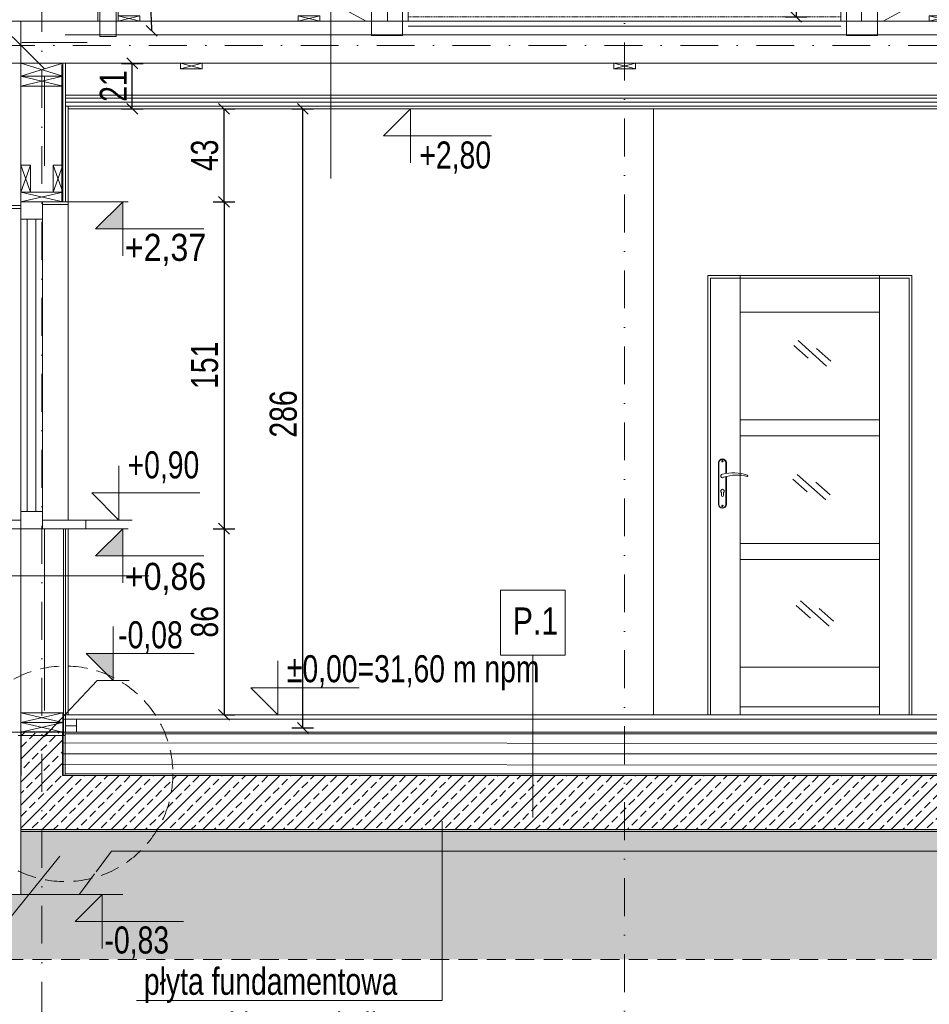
# Model space of a CAD drawing. Header units: inches. Extents: x 53031 to 98566, y -51777 to -15616.
# Tile 42 of 45: x 56049 to 56469, y -17303 to -16848. Entities that reach past the tile are written whole.
import ezdxf
from ezdxf.enums import TextEntityAlignment as Align

# ---------------------------------------------------------------- set-up
doc = ezdxf.new("R2010")
doc.units = ezdxf.units.IN
doc.header["$MEASUREMENT"] = 0
for name, pattern in [('DASHDOT', [1, 0.5, -0.25, 0, -0.25]), ('DASHED', [0.75, 0.5, -0.25]), ('HIDDEN', [0.375, 0.25, -0.125])]:
    doc.linetypes.add(name, pattern=pattern)
doc.layers.get('0').update_dxf_attribs({"lineweight": 0})
doc.layers.get('Defpoints').update_dxf_attribs({"lineweight": 0})
for name, color, linetype, lineweight in [('p-- ocieplenie w.wew.', 53, 'Continuous', 0), ('p-- przekrój-drew', 106, 'Continuous', 20), ('p--elewacja cienka', 251, 'Continuous', 0), ('p--ilolzacja liniowa', 7, 'Continuous', 0), ('p--koty wyso-konstr', 1, 'Continuous', 9), ('p--koty wysok.', 141, 'Continuous', 0), ('p--opisy konstrukcji', 64, 'Continuous', 0), ('p--osie konstr', 11, 'DASHDOT', 15), ('p--przekrój szraf', 9, 'Continuous', 0), ('p--przekrój-cienki', 2, 'Continuous', 5), ('p--przekrój-drew', 3, 'Continuous', 20), ('p--przekrój-okna', 131, 'Continuous', 0), ('p--płyta GK', 2, 'Continuous', 0), ('p--symbole ścian', 61, 'Continuous', 0), ('p--wiązar dachowy', 3, 'Continuous', 0), ('p--wymiary-1-50', 5, 'Continuous', 0), ('p--zero budynku', 1, 'Continuous', 9)]:
    doc.layers.add(name, color=color, linetype=linetype, lineweight=lineweight)
doc.styles.add('1-50', font='arial.ttf', dxfattribs={"width": 0.75, "height": 12.5})
doc.styles.get("Standard").update_dxf_attribs({"font": 'arial.ttf', "width": 0.75})
doc.styles.add('STYL-1', font='arial.ttf', dxfattribs={"width": 0.75})
doc.linetypes.add('BATTING', pattern='A,0.0001,-0.1,[134,ltypeshp.shx,S=0.1,R=0,X=-0.1,Y=0],-0.2,[134,ltypeshp.shx,S=0.1,R=180,X=0.1,Y=0],-0.1', length=0.4001)
doc.linetypes.add('LINIA17', pattern='A,1e-05,[146,RODZLIN.shx,S=0.03819,R=0,X=0,Y=-0.13482],-1.52796', length=1.52797)
doc.dimstyles.new('1-50', dxfattribs={"dimtxt": 12.5, "dimasz": 5, "dimexe": 5, "dimexo": 5, "dimgap": 0.09, "dimtad": 0, "dimdsep": 46, "dimtxsty": '1-50', "dimblk": 'OBLIQUE', "dimcen": 0.09, "dimadec": 0, "dimazin": 0, "dimtfac": 1, "dimtdec": 4, "dimtix": 1, "dimtmove": 2, "dimatfit": 3, "dimldrblk": 'OBLIQUE', "dimfxl": 5, "dimfxlon": 1, "dimtvp": 0.7, "dimtolj": 1, "dimtzin": 0, "dimarcsym": 0})

# ---------------------------------------------------------------- blocks, each defined once
blk = doc.blocks.new('kota wys.-konstr.')
blk.add_hatch(color=256).paths.add_polyline_path([(0, 0), (0, 12.5), (-12.5, 12.5)])
for p, q in [((0, 25), (0, 0)), ((0, 0), (-12.5, 12.5)), ((-12.5, 12.5), (37.5, 12.5))]:
    blk.add_line(p, q)
at = {"lineweight": 0}
blk.add_line((-2.5, 0), (2.5, 0), dxfattribs=at)
blk = doc.blocks.new('_OBLIQUE')
at = {"color": 0, "linetype": 'ByBlock', "lineweight": -2}
for p, q in [((-0.5, -0.5), (0.5, 0.5)), ((0, 0), (0, 0))]:
    blk.add_line(p, q, dxfattribs=at)
blk = doc.blocks.new('*D1787')
at = {"layer": 'Defpoints', "color": 0}
for p in [(56076.69, -16888.9), (56179.56, -16888.9), (56069.99, -17174.9)]:
    blk.add_point(p, dxfattribs=at)
at = {"layer": 'p--wymiary-1-50', "color": 0, "lineweight": -2}
for p, q in [((56174.56, -16888.9), (56184.56, -16888.9)), ((56179.56, -17174.9), (56179.56, -16888.9)), ((56174.56, -17174.9), (56184.56, -17174.9))]:
    blk.add_line(p, q, dxfattribs=at)
at = {"layer": 'p--wymiary-1-50', "color": 0, "lineweight": -2, "xscale": 5, "yscale": 5, "zscale": 5}
for p, rotation in [((56179.56, -16888.9), 90), ((56179.56, -17174.9), 270)]:
    blk.add_blockref('_OBLIQUE', p, dxfattribs=dict(at, rotation=rotation))
at = {"layer": 'p--wymiary-1-50', "color": 0, "linetype": 'Continuous', "ltscale": 8, "insert": (56170.62, -17029.9), "char_height": 12.5, "attachment_point": 5, "rotation": 90, "style": '1-50'}
blk.add_mtext('\\A1;286', dxfattribs=at)
blk = doc.blocks.new('*D1788')
at = {"layer": 'Defpoints', "color": 0}
for p in [(56073.37, -16931.9), (56064.7, -17082.9), (56143.18, -17082.9)]:
    blk.add_point(p, dxfattribs=at)
at = {"layer": 'p--wymiary-1-50', "color": 0, "lineweight": -2}
for p, q in [((56138.18, -16931.9), (56148.18, -16931.9)), ((56143.18, -16931.9), (56143.18, -17082.9)), ((56138.18, -17082.9), (56148.18, -17082.9))]:
    blk.add_line(p, q, dxfattribs=at)
at = {"layer": 'p--wymiary-1-50', "color": 0, "lineweight": -2, "xscale": 5, "yscale": 5, "zscale": 5}
for p, rotation in [((56143.18, -16931.9), 90), ((56143.18, -17082.9), 270)]:
    blk.add_blockref('_OBLIQUE', p, dxfattribs=dict(at, rotation=rotation))
at = {"layer": 'p--wymiary-1-50', "color": 0, "linetype": 'Continuous', "ltscale": 8, "insert": (56134.25, -17007.4), "char_height": 12.5, "attachment_point": 5, "rotation": 90, "style": '1-50'}
blk.add_mtext('\\A1;151', dxfattribs=at)
blk = doc.blocks.new('*D1789')
at = {"layer": 'Defpoints', "color": 0}
for p in [(56138.18, -17082.9), (56138.18, -17168.9), (56143.18, -17168.9)]:
    blk.add_point(p, dxfattribs=at)
at = {"layer": 'p--wymiary-1-50', "color": 0, "lineweight": -2}
for p, q in [((56143.18, -17082.9), (56148.18, -17082.9)), ((56143.18, -17082.9), (56143.18, -17168.9)), ((56143.18, -17168.9), (56148.18, -17168.9))]:
    blk.add_line(p, q, dxfattribs=at)
at = {"layer": 'p--wymiary-1-50', "color": 0, "lineweight": -2, "xscale": 5, "yscale": 5, "zscale": 5}
for p, rotation in [((56143.18, -17082.9), 90), ((56143.18, -17168.9), 270)]:
    blk.add_blockref('_OBLIQUE', p, dxfattribs=dict(at, rotation=rotation))
at = {"layer": 'p--wymiary-1-50', "color": 0, "linetype": 'Continuous', "ltscale": 8, "insert": (56134.25, -17125.9), "char_height": 12.5, "attachment_point": 5, "rotation": 90, "style": '1-50'}
blk.add_mtext('\\A1;86', dxfattribs=at)
blk = doc.blocks.new('kota wykoń')
for p, q in [((0, 25), (0, 0)), ((0, 0), (-12.5, 12.5)), ((-12.5, 12.5), (37.5, 12.5))]:
    blk.add_line(p, q)
at = {"lineweight": 0}
blk.add_line((-2.5, 0), (2.5, 0), dxfattribs=at)
blk = doc.blocks.new('*D1790')
at = {"layer": 'Defpoints', "color": 0}
for p in [(56138.18, -16888.9), (56143.18, -16888.9), (56138.18, -16931.9)]:
    blk.add_point(p, dxfattribs=at)
at = {"layer": 'p--wymiary-1-50', "color": 0, "lineweight": -2}
for p, q in [((56143.18, -16888.9), (56148.18, -16888.9)), ((56143.18, -16931.9), (56143.18, -16888.9)), ((56143.18, -16931.9), (56148.18, -16931.9))]:
    blk.add_line(p, q, dxfattribs=at)
at = {"layer": 'p--wymiary-1-50', "color": 0, "lineweight": -2, "xscale": 5, "yscale": 5, "zscale": 5}
for p, rotation in [((56143.18, -16888.9), 90), ((56143.18, -16931.9), 270)]:
    blk.add_blockref('_OBLIQUE', p, dxfattribs=dict(at, rotation=rotation))
at = {"layer": 'p--wymiary-1-50', "color": 0, "linetype": 'Continuous', "ltscale": 8, "insert": (56134.25, -16910.4), "char_height": 12.5, "attachment_point": 5, "rotation": 90, "style": '1-50'}
blk.add_mtext('\\A1;43', dxfattribs=at)
blk = doc.blocks.new('*D1792')
at = {"layer": 'Defpoints', "color": 0}
for p in [(56038.04, -17150.82), (56618.54, -17150.82), (56618.54, -17396.86)]:
    blk.add_point(p, dxfattribs=at)
at = {"layer": 'p--wymiary-1-50', "color": 0, "lineweight": -2}
for p, q in [((56038.04, -17391.86), (56038.04, -17401.86)), ((56618.54, -17391.86), (56618.54, -17401.86)), ((56038.04, -17396.86), (56618.54, -17396.86))]:
    blk.add_line(p, q, dxfattribs=at)
at = {"layer": 'p--wymiary-1-50', "color": 0, "lineweight": -2, "xscale": 5, "yscale": 5, "zscale": 5, "rotation": 180}
blk.add_blockref('_OBLIQUE', (56038.04, -17396.86), dxfattribs=at)
at = {"layer": 'p--wymiary-1-50', "color": 0, "lineweight": -2, "xscale": 5, "yscale": 5, "zscale": 5}
blk.add_blockref('_OBLIQUE', (56618.54, -17396.86), dxfattribs=at)
at = {"layer": 'p--wymiary-1-50', "color": 0, "insert": (56328.29, -17387.93), "char_height": 12.5, "attachment_point": 5, "style": '1-50'}
blk.add_mtext('\\A1;580.5', dxfattribs=at)
blk = doc.blocks.new('*D1793')
at = {"layer": 'Defpoints', "color": 0}
for p in [(56038.04, -17147.73), (56058.99, -17147.73), (56058.99, -17367.18)]:
    blk.add_point(p, dxfattribs=at)
at = {"layer": 'p--wymiary-1-50', "color": 0, "lineweight": -2}
for p, q in [((56038.04, -17362.18), (56038.04, -17372.18)), ((56058.99, -17362.18), (56058.99, -17372.18)), ((56038.04, -17367.18), (56058.99, -17367.18))]:
    blk.add_line(p, q, dxfattribs=at)
at = {"layer": 'p--wymiary-1-50', "color": 0, "lineweight": -2, "xscale": 5, "yscale": 5, "zscale": 5}
blk.add_blockref('_OBLIQUE', (56038.04, -17367.18), dxfattribs=at)
at = {"layer": 'p--wymiary-1-50', "color": 0, "lineweight": -2, "xscale": 5, "yscale": 5, "zscale": 5, "rotation": 180}
blk.add_blockref('_OBLIQUE', (56058.99, -17367.18), dxfattribs=at)
at = {"layer": 'p--wymiary-1-50', "color": 0, "insert": (56048.51, -17358.24), "char_height": 12.5, "attachment_point": 5, "style": '1-50'}
blk.add_mtext('\\A1;20.95', dxfattribs=at)
blk = doc.blocks.new('*D1796')
at = {"layer": 'Defpoints', "color": 0}
for p in [(56328.29, -16610.3), (56107.12, -16827.03), (55968.04, -16852.9), (55981.83, -16852.9), (56688.54, -16852.9)]:
    blk.add_point(p, dxfattribs=at)
at = {"layer": 'p--wymiary-1-50', "color": 0, "lineweight": -2}
for start, end in [(21.6543, 35), (0, 13.3457)]:
    blk.add_arc((55981.83, -16852.9), 127.94, start, end, dxfattribs=at)
at = {"layer": 'p--wymiary-1-50', "color": 0, "lineweight": -2, "xscale": 5, "yscale": 5, "zscale": 5}
for p, rotation in [((56086.63, -16779.52), 125.0000000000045), ((56109.76, -16852.9), 270)]:
    blk.add_blockref('_OBLIQUE', p, dxfattribs=dict(at, rotation=rotation))
at = {"layer": 'p--wymiary-1-50', "color": 0, "insert": (56103.84, -16814.43), "char_height": 12.5, "attachment_point": 5, "rotation": 287.5, "style": '1-50'}
blk.add_mtext('\\A1;35%%d', dxfattribs=at)
blk = doc.blocks.new('wiązar-1a')
at = {"linetype": 'DASHED'}
blk.add_line((169.28, 21.5), (369.32, 21.5), dxfattribs=at)
for p, q in [((-9.75, 0), (-9.75, -6)), ((9.75, 0), (-9.75, 0)), ((-9.75, 0), (9.75, -6)), ((-9.75, -6), (9.75, 0)), ((-9.75, 0), (9.75, 0)), ((9.75, -6), (9.75, 0)), ((528.85, 0), (528.85, -6)), ((548.35, 0), (528.85, 0)), ((528.85, 0), (548.35, -6)), ((528.85, -6), (548.35, 0)), ((528.85, 0), (548.35, 0)), ((548.35, -6), (548.35, 0)), ((-9.75, -6), (9.75, -6)), ((-9.75, -6), (-9.75, -11)), ((9.75, -6), (9.75, -11)), ((528.85, -6), (548.35, -6)), ((528.85, -6), (528.85, -11)), ((548.35, -6), (548.35, -11))]:
    blk.add_line(p, q)
at = {"linetype": 'DASHED', "ltscale": 0.5}
for p, q in [((478.35, 0), (458.85, 0)), ((458.85, 0), (478.35, 0))]:
    blk.add_line(p, q, dxfattribs=at)
for points in [[(-91, 20), (-91, 19.5), (-62.08, 19.5), (269.3, 251.53), (269.3, 272.28)], [(629.6, 20), (629.6, 19.5), (600.68, 19.5), (269.3, 251.53), (269.3, 272.28)], [(233.55, 226.5), (219.98, 217), (318.62, 217), (305.05, 226.5)], [(169.28, 181.49), (159.78, 174.84), (159.79, 19.5), (169.29, 19.5)], [(378.82, 174.84), (369.32, 181.49), (369.31, 19.5), (378.81, 19.5)], [(159.78, 92.17), (159.78, 102.17), (157.28, 102.17), (157.28, 92.17)], [(159.78, 92.17), (159.78, 102.17), (157.28, 92.17), (157.28, 102.17)], [(378.82, 92.17), (378.82, 102.17), (381.32, 102.17), (381.32, 92.17)], [(378.82, 92.17), (378.82, 102.17), (381.32, 92.17), (381.32, 102.17)], [(35.33, 87.71), (25.83, 81.05), (25.83, 19.5), (35.33, 19.5)], [(39.04, 90.3), (35.33, 87.71), (35.33, 81.5), (149.82, 19.5), (159.79, 19.5), (159.79, 24.9)], [(503.27, 81.5), (503.27, 87.71), (499.56, 90.3), (378.81, 24.9), (378.81, 19.5), (388.78, 19.5)], [(512.77, 81.05), (503.27, 87.71), (503.27, 19.5), (512.77, 19.5)], [(65.98, 75.71), (57.18, 80.47), (58.37, 82.67), (67.17, 77.91)], [(65.98, 75.71), (57.18, 80.47), (67.17, 77.91), (58.37, 82.67)], [(472.62, 75.71), (481.42, 80.47), (480.23, 82.67), (471.43, 77.91)], [(472.62, 75.71), (481.42, 80.47), (471.43, 77.91), (480.23, 82.67)], [(433.15, 0), (433.15, 19.5), (-91, 19.5), (-91, 0)], [(-40.53, 19.5), (-50.53, 19.5), (-50.53, 22), (-40.53, 22)], [(-40.53, 19.5), (-50.53, 19.5), (-40.53, 22), (-50.53, 22)], [(45.33, 19.5), (35.33, 19.5), (35.33, 22), (45.33, 22)], [(45.33, 19.5), (35.33, 19.5), (45.33, 22), (35.33, 22)], [(128.49, 19.5), (118.49, 19.5), (118.49, 22), (128.49, 22)], [(128.49, 19.5), (118.49, 19.5), (128.49, 22), (118.49, 22)], [(410.11, 19.5), (420.11, 19.5), (420.11, 22), (410.11, 22)], [(410.11, 19.5), (420.11, 19.5), (410.11, 22), (420.11, 22)], [(629.6, 0), (629.6, 19.5), (433.15, 19.5), (433.15, 0)], [(493.27, 19.5), (503.27, 19.5), (503.27, 22), (493.27, 22)], [(493.27, 19.5), (503.27, 19.5), (493.27, 22), (503.27, 22)], [(579.13, 19.5), (589.13, 19.5), (589.13, 22), (579.13, 22)], [(579.13, 19.5), (589.13, 19.5), (579.13, 22), (589.13, 22)], [(-81, -2.5), (-91, -2.5), (-91, 0), (-81, 0)], [(-81, -2.5), (-91, -2.5), (-81, 0), (-91, 0)], [(-41, -2.5), (-31, -2.5), (-31, 0), (-41, 0)], [(-41, -2.5), (-31, -2.5), (-41, 0), (-31, 0)], [(64.13, -2.5), (74.13, -2.5), (74.13, 0), (64.13, 0)], [(64.13, -2.5), (74.13, -2.5), (64.13, 0), (74.13, 0)], [(264.3, -2.5), (274.3, -2.5), (274.3, 0), (264.3, 0)], [(264.3, -2.5), (274.3, -2.5), (264.3, 0), (274.3, 0)], [(474.47, -2.5), (464.47, -2.5), (464.47, 0), (474.47, 0)], [(474.47, -2.5), (464.47, -2.5), (474.47, 0), (464.47, 0)], [(579.6, -2.5), (569.6, -2.5), (569.6, 0), (579.6, 0)], [(579.6, -2.5), (569.6, -2.5), (579.6, 0), (569.6, 0)], [(629.6, -2.5), (619.6, -2.5), (619.6, 0), (629.6, 0)], [(629.6, -2.5), (619.6, -2.5), (629.6, 0), (619.6, 0)]]:
    blk.add_lwpolyline(points, close=True)
at = {"lineweight": 0}
for points in [[(219.92, 218.3), (234.22, 218.3), (234.22, 225.9), (219.92, 225.9)], [(318.68, 218.3), (304.38, 218.3), (304.38, 225.9), (318.68, 225.9)], [(168.34, 184.52), (168.34, 170.22), (160.74, 170.22), (160.74, 184.52)], [(370.26, 184.52), (370.26, 170.22), (377.86, 170.22), (377.86, 184.52)], [(23.12, 86.4), (34.83, 94.61), (42.4, 83.79), (30.69, 75.59)], [(515.48, 86.4), (503.77, 94.61), (496.2, 83.79), (507.91, 75.59)], [(-81.06, 9.92), (-65.99, 20.48), (-72.01, 29.08), (-87.09, 18.52)], [(624.54, 18.52), (609.46, 29.08), (603.44, 20.48), (618.51, 9.92)], [(34.38, 12.35), (34.38, 26.65), (26.78, 26.65), (26.78, 12.35)], [(166.7, 26.1), (152.4, 26.1), (152.4, 12.9), (166.7, 12.9)], [(371.9, 12.9), (386.2, 12.9), (386.2, 26.1), (371.9, 26.1)], [(511.82, 12.35), (511.82, 26.65), (504.22, 26.65), (504.22, 12.35)], [(440.3, 16.35), (426, 16.35), (426, 3.15), (440.3, 3.15)]]:
    blk.add_lwpolyline(points, close=True, dxfattribs=at)
blk = doc.blocks.new('*D1813')
at = {"layer": 'Defpoints', "color": 0}
for p in [(56356.71, -16650.9), (56356.71, -16846.4), (56407.55, -16846.4)]:
    blk.add_point(p, dxfattribs=at)
at = {"layer": 'p--wymiary-1-50', "color": 0, "lineweight": -2}
for p, q in [((56402.55, -16650.9), (56412.55, -16650.9)), ((56407.55, -16650.9), (56407.55, -16846.4)), ((56402.55, -16846.4), (56412.55, -16846.4))]:
    blk.add_line(p, q, dxfattribs=at)
at = {"layer": 'p--wymiary-1-50', "color": 0, "lineweight": -2, "xscale": 5, "yscale": 5, "zscale": 5}
for p, rotation in [((56407.55, -16650.9), 90), ((56407.55, -16846.4), 270)]:
    blk.add_blockref('_OBLIQUE', p, dxfattribs=dict(at, rotation=rotation))
at = {"layer": 'p--wymiary-1-50', "color": 0, "insert": (56398.62, -16748.65), "char_height": 12.5, "attachment_point": 5, "rotation": 90, "style": '1-50'}
blk.add_mtext('\\A1;195.5', dxfattribs=at)
blk = doc.blocks.new('*D2070')
at = {"color": 0, "linetype": 'Continuous', "lineweight": -2, "ltscale": 8}
for p, q in [((56095.78, -16867.9), (56105.78, -16867.9)), ((56100.78, -16888.9), (56100.78, -16867.9)), ((56095.78, -16888.9), (56105.78, -16888.9))]:
    blk.add_line(p, q, dxfattribs=at)
at = {"layer": 'Defpoints', "color": 0}
for p in [(56076.69, -16867.9), (56100.78, -16867.9), (56076.69, -16888.9)]:
    blk.add_point(p, dxfattribs=at)
at = {"color": 0, "lineweight": -2, "xscale": 5, "yscale": 5, "zscale": 5}
for p, rotation in [((56100.78, -16867.9), 90), ((56100.78, -16888.9), 270)]:
    blk.add_blockref('_OBLIQUE', p, dxfattribs=dict(at, rotation=rotation))
at = {"color": 0, "linetype": 'Continuous', "ltscale": 8, "insert": (56091.99, -16878.4), "char_height": 12.5, "attachment_point": 5, "rotation": 90, "style": '1-50'}
blk.add_mtext('\\A1;21', dxfattribs=at)

msp = doc.modelspace()

# ---------------------------------------------------------------- hatches: boundary and pattern name
at = {"linetype": 'Continuous', "lineweight": 5}
h = msp.add_hatch(dxfattribs=at)
h.set_pattern_fill('02-TYNK ZAPRAWA', color=251, scale=10, style=0)
h.set_pattern_definition([(10, (6823.967, -590.237), (-0.285407, 30.412473), [0, -10]), (12, (6826.967, -595.237), (-3.302908, 29.968163), [0, -10]), (357, (6819.967, -597.237), (6.563226, 29.697206), [0, -15]), (278, (6820.967, -595.737), (41.559146, -8.29683), [0, -5]), (23, (6819.967, -596.737), (6.688163, 35.429768), [0, -8]), (58, (6817.967, -599.237), (37.630472, -5.826453), [0, -6]), (79, (6817.967, -593.237), (-36.947797, 14.31294), [0, -9]), (40, (6823.967, -590.237), (-28.30916, 41.51616), [0, -10]), (92, (6826.967, -595.237), (-40.080332, 1.602193), [0, -10]), (317, (6819.97, -597.24), (51.39665, 47.78477), [0, -15]), (348, (6820.967, -595.737), (19.931417, 26.433664), [0, -5]), (63, (6819.967, -596.737), (-16.75938, 30.985855), [0, -9]), (6, (6817.9667, -599.237), (15.492735, -3.9019435), [0, -6]), (138, (6817.967, -593.237), (-37.989413, -31.73018), [0, -43]), (82, (6823.967, -590.237), (-29.012177, 9.126533), [1, -10]), (348, (6826.967, -595.237), (9.171794, 28.720693), [1, -10]), (37, (6819.967, -597.237), (-14.061273, 26.96814), [1, -15]), (258, (6820.967, -595.737), (36.21514, -22.010534), [1, -5]), (103, (6819.967, -596.737), (-33.730123, 12.73887), [1, -8]), (341, (6817.967, -599.237), (2.787893, -37.976672), [1, -6]), (9, (6817.967, -593.237), (0.812874, 39.614887), [1, -9]), (268, (6823.967, -590.237), (49.795044, -6.74193), [1, -10]), (298, (6826.967, -595.237), (36.726318, 16.13002), [1, -10]), (143, (6819.97, -597.24), (-46.12023, -52.89541), [1, -15]), (112, (6820.967, -595.737), (-33.060008, 1.742376), [1, -5]), (307, (6819.967, -596.737), (35.19673, 1.479925), [1, -9]), (126, (6817.9667, -599.237), (-4.3671853, 15.3680738), [1, -6]), (38, (6817.967, -593.237), (-24.651337, 42.922157), [1, -43]), (82, (6824.067, -590.237), (-29.012177, 9.126533), [1, -10]), (348, (6827.067, -595.237), (9.171794, 28.720693), [1, -10]), (37, (6820.067, -597.237), (-14.061273, 26.96814), [1, -15]), (258, (6821.067, -595.737), (36.21514, -22.010534), [1, -5]), (103, (6820.067, -596.737), (-33.730123, 12.73887), [1, -8]), (341, (6817.867, -599.237), (2.787893, -37.976672), [1, -6]), (9, (6817.867, -593.237), (0.812874, 39.614887), [1, -9]), (268, (6824.067, -590.237), (49.795044, -6.74193), [1, -10]), (298, (6827.067, -595.237), (36.726318, 16.13002), [1, -10]), (143, (6820.07, -597.24), (-46.12023, -52.89541), [1, -15]), (112, (6821.067, -595.737), (-33.060008, 1.742376), [1, -5]), (307, (6820.067, -596.737), (35.19673, 1.479925), [1, -9]), (126, (6817.8667, -599.237), (-4.3671853, 15.3680738), [1, -6]), (38, (6817.867, -593.237), (-24.651337, 42.922157), [1, -43])])
h.paths.add_polyline_path([(55950.465, -17203.897), (56028.465, -17281.897), (56628.114, -17281.897), (56706.114, -17203.897), (56668.54, -17203.897), (56668.54, -17223.897), (56662.54, -17223.897), (56662.54, -17218.897), (56615.34, -17216.897), (56615.34, -17251.897), (56580.44, -17251.897), (56565.44, -17231.897), (56091.24, -17231.897), (56076.24, -17251.897), (56039.24, -17251.897), (56039.24, -17217.019), (55993.99, -17218.897), (55993.99, -17223.897), (55987.99, -17223.897), (55987.99, -17203.897), (55951.433, -17205.53)])
at = {"layer": 'p--przekrój szraf'}
h = msp.add_hatch(dxfattribs=at)
h.set_pattern_fill('ANSI33', color=256, scale=30, style=0)
h.paths.add_polyline_path([(56068.74, -17196.897), (56068.74, -17176.897), (56049.24, -17176.897), (56049.24, -17221.897), (56607.34, -17221.897), (56607.34, -17176.897), (56587.84, -17176.897), (56587.84, -17196.897)])
at = {"layer": 'p--przekrój szraf', "linetype": 'Continuous', "lineweight": 5}
h = msp.add_hatch(dxfattribs=at)
h.set_pattern_fill('03-BETON', color=256, scale=10, style=0)
h.set_pattern_definition([(135, (0, 0), (-5.30330086, -1.76776695), [1.5, -2, 1.5])])
h.paths.add_polyline_path([(56049.24, -17221.897), (56049.24, -17251.897), (56076.24, -17251.897), (56091.24, -17231.897), (56565.34, -17231.897), (56580.34, -17251.897), (56607.34, -17251.897), (56607.34, -17221.897)])

# ---------------------------------------------------------------- linework, layer by layer
at = {"linetype": 'Continuous', "lineweight": 5}
msp.add_line((56049.24, -17221.897), (56127.845, -17221.897), dxfattribs=at)
at = {"linetype": 'Continuous', "ltscale": 12}
msp.add_lwpolyline([(56069.94, -17170.897), (56074.94, -17170.897), (56074.94, -17176.897), (56069.94, -17176.897)], close=True, dxfattribs=at)
at = {"linetype": 'HIDDEN', "lineweight": 0, "ltscale": 35}
msp.add_circle((56069.74, -17196.153), 49.788, dxfattribs=at)
at = {"layer": 'p-- ocieplenie w.wew.', "linetype": 'BATTING', "lineweight": 0, "ltscale": 20}
for p, q in [((56060.24, -16915.228), (56060.24, -16873.897)), ((56060.24, -17166.897), (56060.24, -17082.897))]:
    msp.add_line(p, q, dxfattribs=at)
at = {"layer": 'p-- przekrój-drew', "ltscale": 35}
for p, q in [((56049.24, -16907.597), (56049.24, -16848.397)), ((56049.24, -16931.897), (56049.24, -16867.897)), ((56068.74, -16931.897), (56068.74, -16867.897)), ((56049.24, -16873.897), (56068.74, -16878.397)), ((56068.74, -16873.897), (56049.24, -16878.397)), ((56053.74, -16914.897), (56049.24, -16927.397)), ((56049.24, -16914.897), (56053.74, -16927.397)), ((56068.74, -16914.897), (56064.24, -16927.397)), ((56064.24, -16914.897), (56068.74, -16927.397)), ((56049.24, -16927.397), (56068.74, -16931.897)), ((56068.74, -16927.397), (56049.24, -16931.897)), ((56038.04, -16933.647), (56049.24, -16933.647)), ((56038.04, -16934.897), (56049.24, -16934.897)), ((56049.24, -17221.897), (56049.24, -17082.897)), ((56049.24, -17167.897), (56068.74, -17172.397)), ((56068.74, -17167.897), (56049.24, -17172.397)), ((56049.24, -17172.397), (56068.74, -17176.897)), ((56068.74, -17172.397), (56049.24, -17176.897)), ((56049.24, -17251.897), (56049.24, -17174.897)), ((56049.24, -17176.897), (56037.99, -17176.897)), ((56068.74, -17176.897), (56586.84, -17176.897)), ((56068.74, -17196.897), (56587.84, -17196.897)), ((56049.24, -17221.897), (56607.34, -17221.897)), ((56049.24, -17221.897), (56587.34, -17221.897))]:
    msp.add_line(p, q, dxfattribs=at)
at = {"layer": 'p-- przekrój-drew', "color": 7, "linetype": 'BATTING', "lineweight": 0, "ltscale": 30}
msp.add_line((56069.725, -16854.679), (56585.125, -16854.679), dxfattribs=at)
at = {"layer": 'p-- przekrój-drew', "color": 7, "linetype": 'BATTING', "lineweight": 0, "ltscale": 22}
msp.add_line((56079.878, -16858.271), (56049.754, -16858.271), dxfattribs=at)
at = {"layer": 'p-- przekrój-drew', "color": 7, "linetype": 'LINIA17', "lineweight": 0, "ltscale": 5}
msp.add_line((56069.94, -16883.983), (56586.64, -16883.983), dxfattribs=at)
at = {"layer": 'p-- przekrój-drew', "lineweight": 30, "ltscale": 35}
for p, q in [((56068.74, -17176.897), (56049.24, -17176.897)), ((56049.24, -17176.897), (56049.24, -17196.897)), ((56068.74, -17196.897), (56068.74, -17176.897))]:
    msp.add_line(p, q, dxfattribs=at)
at = {"layer": 'p-- przekrój-drew', "color": 7, "linetype": 'BATTING', "lineweight": 0, "ltscale": 10}
for p, q in [((56068.74, -17181.836), (56586.59, -17182.183)), ((56068.74, -17191.897), (56586.59, -17192.245))]:
    msp.add_line(p, q, dxfattribs=at)
at = {"layer": 'p-- przekrój-drew', "ltscale": 35}
for points in [[(56049.24, -16878.397), (56068.74, -16878.397), (56068.74, -16873.897), (56049.24, -16873.897)], [(56049.24, -16927.397), (56053.74, -16927.397), (56053.74, -16914.897), (56049.24, -16914.897)], [(56064.24, -16927.397), (56068.74, -16927.397), (56068.74, -16914.897), (56064.24, -16914.897)], [(56049.24, -16931.897), (56068.74, -16931.897), (56068.74, -16927.397), (56049.24, -16927.397)], [(56049.24, -17172.397), (56068.74, -17172.397), (56068.74, -17167.897), (56049.24, -17167.897)], [(56049.24, -17176.897), (56068.74, -17176.897), (56068.74, -17172.397), (56049.24, -17172.397)]]:
    msp.add_lwpolyline(points, close=True, dxfattribs=at)
at = {"layer": 'p-- przekrój-drew', "linetype": 'Continuous', "lineweight": 0, "ltscale": 5, "const_width": 0.5}
msp.add_lwpolyline([(56068.74, -17196.897), (56068.74, -17176.897), (56049.24, -17176.897), (56049.24, -17221.897), (56607.34, -17221.897), (56607.34, -17176.897), (56587.84, -17176.897), (56587.84, -17196.897)], close=True, dxfattribs=at)
at = {"layer": 'p--elewacja cienka', "lineweight": 5}
for p, q in [((56341.74, -17168.897), (56341.74, -16888.897)), ((56071.19, -17078.897), (56071.19, -16933.147)), ((56446.14, -16967.197), (56381.74, -16967.197)), ((56406.491, -16998.244), (56413.088, -17004.121)), ((56408.487, -16996.004), (56421.681, -17007.759)), ((56417.079, -16999.641), (56423.677, -17005.519)), ((56371.74, -17052.447), (56371.74, -17071.647)), ((56371.94, -17071.647), (56371.94, -17052.447)), ((56375.14, -17052.447), (56375.14, -17057.332)), ((56375.34, -17052.447), (56375.34, -17057.302)), ((56408.103, -17057.803), (56421.297, -17069.558)), ((56375.14, -17058.794), (56375.14, -17071.647)), ((56375.34, -17058.737), (56375.34, -17071.647)), ((56406.107, -17060.043), (56412.704, -17065.92)), ((56416.696, -17061.44), (56423.293, -17067.318)), ((56373.04, -17067.497), (56373.04, -17066.235)), ((56374.04, -17067.497), (56374.04, -17066.235)), ((56409.638, -17116.147), (56422.833, -17127.902)), ((56407.642, -17118.387), (56414.24, -17124.264)), ((56418.231, -17119.784), (56424.828, -17125.662))]:
    msp.add_line(p, q, dxfattribs=at)
for points in [[(56381.74, -17168.897), (56381.74, -16965.897), (56366.74, -16965.897), (56366.74, -17168.897)], [(56446.14, -16965.897), (56381.74, -16965.897), (56381.74, -16982.897), (56446.14, -16982.897)], [(56446.14, -17168.897), (56446.14, -16965.897), (56461.14, -16965.897), (56461.14, -17168.897)], [(56446.14, -17032.547), (56381.74, -17032.547), (56381.74, -17040.047), (56446.14, -17040.047)], [(56446.14, -17089.697), (56381.74, -17089.697), (56381.74, -17097.197), (56446.14, -17097.197)], [(56446.14, -17146.897), (56381.74, -17146.897), (56381.74, -17168.897), (56446.14, -17168.897)], [(56446.14, -17168.897), (56381.74, -17168.897), (56381.74, -17165.12), (56446.14, -17165.12)]]:
    msp.add_lwpolyline(points, close=True, dxfattribs=at)
for points in [[(56368.04, -17168.897), (56368.04, -16967.197), (56381.74, -16967.197)], [(56459.84, -17168.897), (56459.84, -16967.197), (56446.14, -16967.197)]]:
    msp.add_lwpolyline(points, dxfattribs=at)
for centre in [(56373.54, -17051.747), (56373.54, -17072.347)]:
    msp.add_circle(centre, 0.3, dxfattribs=at)
for centre, radius, start, end in [((56373.54, -17052.447), 1.8, 0, 180), ((56373.54, -17052.447), 1.6, 0, 180), ((56373.54, -17058.497), 0.85, 90, 311.71105), ((56378.34, -17077.788), 20.704, 71.11883, 103.40488), ((56380.084, -17075.674), 17.59, 73.63501, 109.86977), ((56384.898, -17058.497), 0.332, 295.21794, 64.78206), ((56373.54, -17065.547), 0.85, 306.03188, 233.96812), ((56373.54, -17067.497), 0.5, 180, 0), ((56373.54, -17071.647), 1.8, 180, 0), ((56373.54, -17071.647), 1.6, 180, 0)]:
    msp.add_arc(centre, radius, start, end, dxfattribs=at)
at = {"layer": 'p--ilolzacja liniowa', "linetype": 'LINIA17', "lineweight": 0, "ltscale": 5}
for p, q in [((56068.133, -16931.897), (56068.133, -16868.479)), ((56068.97, -17178.45), (56068.97, -17082.897)), ((56069.74, -17176.897), (56069.74, -17196.897)), ((56069.74, -17177.714), (56586.84, -17177.714)), ((56069.74, -17196.153), (56586.84, -17196.153)), ((56049.24, -17222.748), (56607.34, -17222.748))]:
    msp.add_line(p, q, dxfattribs=at)
msp.add_lwpolyline([(56069.74, -17178.45), (56047.99, -17178.45)], dxfattribs=at)
at = {"layer": 'p--koty wyso-konstr'}
for p, q in [((56049.24, -16931.897), (56096.508, -16931.897)), ((56032.89, -17082.897), (56096.508, -17082.897)), ((56049.24, -17082.897), (56096.508, -17082.897))]:
    msp.add_line(p, q, dxfattribs=at)
at = {"layer": 'p--koty wyso-konstr', "linetype": 'Continuous', "lineweight": 5}
msp.add_line((56076.24, -17251.897), (56096.381, -17251.897), dxfattribs=at)
msp.add_lwpolyline([(56060.24, -17178.897), (56084.55, -17153.052), (56099.294, -17153.052)], dxfattribs=at)
at = {"layer": 'p--koty wysok.'}
msp.add_line((56060.24, -17078.897), (56100.693, -17078.897), dxfattribs=at)
at = {"layer": 'p--opisy konstrukcji'}
for points in [[(55857.205, -16782.997), (55972.488, -16783.247), (56060.24, -16870.397)], [(56102.657, -17300.926), (56244.024, -17300.926), (56244.024, -17218.01)], [(55815.67, -17332.808), (55987.556, -17332.808), (56067.327, -17234.176)]]:
    msp.add_lwpolyline(points, dxfattribs=at)
at = {"layer": 'p--osie konstr', "linetype": 'DASHDOT', "ltscale": 35}
for p, q in [((56328.29, -17367.176), (56328.29, -16519.408)), ((56058.99, -17309.696), (56058.99, -16767.227)), ((55968.04, -16859.647), (56688.54, -16859.647))]:
    msp.add_line(p, q, dxfattribs=at)
at = {"layer": 'p--przekrój szraf', "linetype": 'HIDDEN', "ltscale": 35}
for points in [[(56039.24, -17251.897), (56039.24, -17217.019), (55993.99, -17218.897), (55993.99, -17223.897), (55987.99, -17223.897), (55987.99, -17203.897), (55950.465, -17203.897), (56028.465, -17281.897), (56628.114, -17281.897), (56706.114, -17203.897), (56668.54, -17203.897), (56668.54, -17223.897), (56662.54, -17223.897), (56662.54, -17218.897), (56615.34, -17216.897), (56615.34, -17251.897), (56580.44, -17251.897), (56565.44, -17231.897), (56091.24, -17231.897), (56076.24, -17251.897)], [(56049.24, -17221.897), (56049.24, -17251.897), (56076.24, -17251.897), (56091.24, -17231.897), (56565.34, -17231.897), (56580.34, -17251.897), (56607.34, -17251.897), (56607.34, -17221.897)]]:
    msp.add_lwpolyline(points, close=True, dxfattribs=at)
at = {"layer": 'p--przekrój-cienki', "linetype": 'Continuous', "ltscale": 35}
for p, q in [((56069.99, -16882.647), (56586.64, -16882.647)), ((56068.74, -17186.897), (56587.84, -17186.897)), ((56039.24, -17251.897), (56049.24, -17251.897))]:
    msp.add_line(p, q, dxfattribs=at)
at = {"layer": 'p--przekrój-drew', "color": 7, "linetype": 'BATTING', "lineweight": 0, "ltscale": 6}
msp.add_line((56074.94, -17173.897), (56069.94, -17173.897), dxfattribs=at)
at = {"layer": 'p--przekrój-okna', "linetype": 'Continuous', "lineweight": 5}
for points in [[(56049.24, -16931.897), (56059.24, -16931.897), (56059.24, -17082.897), (56049.24, -17082.897)], [(56049.24, -16931.897), (56059.24, -16931.897), (56059.24, -16939.897), (56049.24, -16939.897)], [(56052.24, -16939.897), (56056.24, -16939.897), (56056.24, -17074.897), (56052.24, -17074.897)], [(56049.24, -17082.897), (56059.24, -17082.897), (56059.24, -17074.897), (56049.24, -17074.897)], [(56049.24, -17082.897), (56026.24, -17082.897), (56026.24, -17078.897), (56049.24, -17078.897)], [(56059.24, -17082.897), (56079.24, -17082.897), (56079.24, -17078.897), (56059.24, -17078.897)]]:
    msp.add_lwpolyline(points, close=True, dxfattribs=at)
at = {"layer": 'p--płyta GK', "ltscale": 35}
for p, q in [((56228.29, -16850.697), (56428.29, -16850.697)), ((56069.94, -16931.897), (56069.94, -16867.897)), ((56069.99, -16885.848), (56586.64, -16885.848)), ((56069.99, -16887.647), (56586.64, -16887.647)), ((56071.19, -16933.147), (56071.19, -16887.647)), ((56071.19, -16888.897), (56585.39, -16888.897)), ((56059.24, -16933.147), (56071.19, -16933.147)), ((56069.94, -17082.897), (56069.94, -17176.897)), ((56071.19, -17082.897), (56071.19, -17168.897)), ((56068.74, -17168.897), (56585.411, -17168.897)), ((56068.74, -17170.897), (56585.412, -17170.897))]:
    msp.add_line(p, q, dxfattribs=at)
at = {"layer": 'p--symbole ścian', "lineweight": 9}
for p, q in [((56192.549, -16838.061), (56192.549, -16921.061)), ((56017.242, -17104.597), (56108.414, -17104.597)), ((56285.906, -17141.288), (56285.906, -17216.288))]:
    msp.add_line(p, q, dxfattribs=at)
msp.add_lwpolyline([(56270.906, -17141.288), (56300.906, -17141.288), (56300.906, -17111.288), (56270.906, -17111.288)], close=True, dxfattribs=at)

# ---------------------------------------------------------------- block references
at = {"layer": 'p--koty wyso-konstr', "linetype": 'Continuous', "lineweight": 5, "xscale": -1, "rotation": 180}
for p in [(56096.338, -16931.897), (56096.338, -17082.897), (56086.914, -17251.897)]:
    msp.add_blockref('kota wys.-konstr.', p, dxfattribs=at)
at = {"layer": 'p--koty wyso-konstr', "linetype": 'Continuous', "lineweight": 5}
msp.add_blockref('kota wys.-konstr.', (56091.922, -17153.052), dxfattribs=at)
at = {"layer": 'p--koty wysok.', "xscale": -1, "rotation": 180}
msp.add_blockref('kota wykoń', (56229.365, -16888.897), dxfattribs=at)
at = {"layer": 'p--koty wysok.'}
msp.add_blockref('kota wykoń', (56094.509, -17078.897), dxfattribs=at)
at = {"layer": 'p--wiązar dachowy'}
msp.add_blockref('wiązar-1a', (56058.99, -16867.897), dxfattribs=at)
at = {"layer": 'p--zero budynku', "zscale": 1.2}
msp.add_blockref('kota wykoń', (56168.115, -17168.897), dxfattribs=at)

# ---------------------------------------------------------------- texts
at = {"layer": 'p--koty wyso-konstr', "char_height": 12.5, "width": 207.41597, "style": '1-50'}
for s, insert, attachment_point in [('{\\W0.85;+2,37}', (56097.359, -16961.482), 7), ('{\\W0.85;+0,86}', (56097.359, -17113.482), 7), ('-0,08', (56094.255, -17125.654), 1), ('-0,83', (56087.934, -17281.482), 7)]:
    msp.add_mtext(s, dxfattribs=dict(at, insert=insert, attachment_point=attachment_point))
at = {"layer": 'p--koty wysok.', "char_height": 12.5, "width": 155.56197, "style": '1-50'}
for s, insert, attachment_point in [('+2,80', (56233.461, -16918.824), 7), ('+0,90', (56098.605, -17047.155), 1)]:
    msp.add_mtext(s, dxfattribs=dict(at, insert=insert, attachment_point=attachment_point))
at = {"layer": 'p--opisy konstrukcji', "insert": (56106.135, -17285.73), "char_height": 12.5, "width": 177.1707, "attachment_point": 1, "style": 'STYL-1'}
msp.add_mtext('płyta fundamentowa \\Pwg.proj.konstrukcji', dxfattribs=at)
at = {"layer": 'p--symbole ścian', "lineweight": 9, "width": 0.8}
msp.add_text('P.1', height=12.5, dxfattribs=at).set_placement((56287.101, -17119.277), align=Align.TOP_CENTER)
at = {"layer": 'p--zero budynku', "insert": (56172.22, -17141.332), "char_height": 12.5, "width": 207.41597, "attachment_point": 1, "style": '1-50'}
msp.add_mtext('±0,00=31,60 m npm', dxfattribs=at)

# ---------------------------------------------------------------- dimensions: what is measured, and where the dimension line sits
at = {"linetype": 'Continuous', "ltscale": 8}
dim = msp.add_linear_dim(base=(56100.78, -16867.897), p1=(56076.69, -16888.897), p2=(56076.69, -16867.897), angle=90, dimstyle='1-50', dxfattribs=at)
dim.commit()
dim.dimension.update_dxf_attribs({"geometry": '*D2070', "text_midpoint": (56091.995, -16878.397)})
at = {"layer": 'p--wymiary-1-50'}
dim = msp.add_angular_dim_2l(base=(56107.121, -16827.026), line1=((55981.827, -16852.897), (56328.29, -16610.301)), line2=((55968.04, -16852.897), (56688.54, -16852.897)), dimstyle='1-50', dxfattribs=at)
dim.commit()
dim.dimension.update_dxf_attribs({"geometry": '*D1796', "text_midpoint": (56103.843, -16814.426)})
for base, p1, p2, picture, middle in [((56407.549, -16846.397), (56356.707, -16650.897), (56356.707, -16846.397), '*D1813', (56398.615, -16748.647)), ((56143.184, -16888.897), (56138.184, -16931.897), (56138.184, -16888.897), '*D1790', (56134.25, -16910.397)), ((56143.184, -17082.897), (56073.374, -16931.897), (56064.699, -17082.897), '*D1788', (56134.25, -17007.397)), ((56143.184, -17168.897), (56138.184, -17082.897), (56138.184, -17168.897), '*D1789', (56134.25, -17125.897))]:
    dim = msp.add_linear_dim(base=base, p1=p1, p2=p2, angle=90, dimstyle='1-50', override={"dimtxt": 12.5}, dxfattribs=at)
    dim.commit()
    dim.dimension.update_dxf_attribs({"geometry": picture, "text_midpoint": middle})
dim = msp.add_linear_dim(base=(56179.555, -16888.897), p1=(56069.99, -17174.897), p2=(56076.69, -16888.897), angle=90, dimstyle='1-50', override={"dimtxt": 12.5}, dxfattribs=at)
dim.commit()
dim.dimension.update_dxf_attribs({"geometry": '*D1787', "text_midpoint": (56170.622, -17029.897), "dimtype": 160})
for base, p1, p2, picture, middle in [((56058.99, -17367.176), (56038.04, -17147.73), (56058.99, -17147.73), '*D1793', (56048.515, -17358.242)), ((56618.54, -17396.864), (56038.04, -17150.815), (56618.54, -17150.815), '*D1792', (56328.29, -17387.931))]:
    dim = msp.add_linear_dim(base=base, p1=p1, p2=p2, dimstyle='1-50', override={"dimtxt": 12.5}, dxfattribs=at)
    dim.commit()
    dim.dimension.update_dxf_attribs({"geometry": picture, "text_midpoint": middle})

doc.saveas('drawing.dxf')
